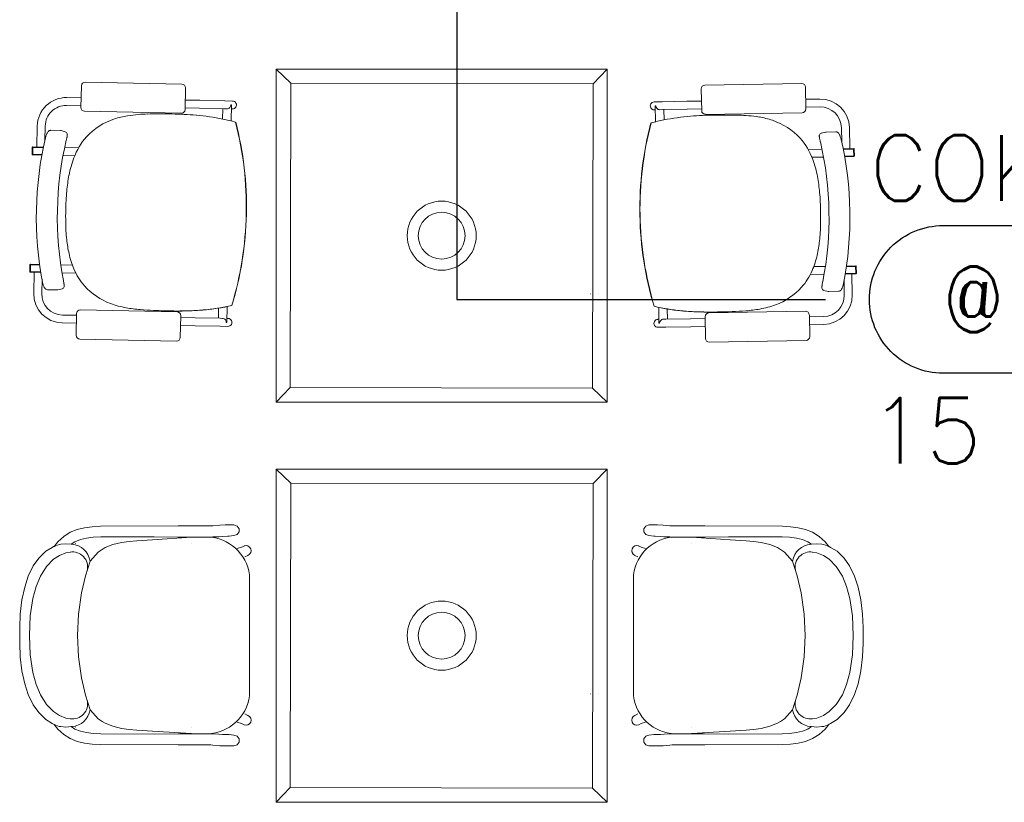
# Model space of a CAD drawing. Extents: x -750 to 58062, y -2404 to 18333.
# Tile 11 of 91: x 9259 to 11510, y 2495 to 4282. Entities that reach past the tile are written whole.
import ezdxf
from ezdxf.enums import TextEntityAlignment as Align

# ---------------------------------------------------------------- set-up
doc = ezdxf.new("R2010")
doc.units = 0
doc.header["$MEASUREMENT"] = 0
doc.layers.add('GREY SCALE', color=9, linetype='Continuous', lineweight=0, true_color=0x808080)
doc.layers.add('GREYSCALE', color=9, linetype='Continuous', lineweight=0, true_color=0x808080)
for name, color, linetype in [('LINE', 7, 'Continuous'), ('PLUMBING-DW-TR-LVL-TAG', 7, 'Continuous'), ('TAG', 7, 'Continuous')]:
    doc.layers.add(name, color=color, linetype=linetype)
doc.styles.add('Oswald Light', font='txt')
doc.styles.add('ROMANS-100', font='romans.shx', dxfattribs={"width": 0.8})
doc.styles.get("Standard").update_dxf_attribs({"font": 'arial.ttf', "width": 0.8})
doc.dimstyles.new('MDS-50', dxfattribs={"dimtxt": 100, "dimasz": 100, "dimexe": 50, "dimexo": 50, "dimgap": 25, "dimtad": 1, "dimdec": 0, "dimtxsty": 'Oswald Light', "dimcen": 0, "dimdle": 1.5875, "dimazin": 0, "dimtfac": 1, "dimtdec": 0, "dimtix": 1, "dimtmove": 0, "dimatfit": 0, "dimfxl": 1, "dimfrac": 2, "dimtolj": 1, "dimarcsym": 0})

# ---------------------------------------------------------------- blocks, each defined once
blk = doc.blocks.new('FLOOR PLAN')
at = {"layer": 'GREYSCALE'}
for p, q in [((9845.4, 4169.8), (9878.9, 4137.7)), ((10051.1, 4169.8), (10223.9, 4169.8)), ((10223.9, 4169.8), (10396.7, 4169.8)), ((10602.4, 4169.8), (10570.3, 4136.3)), ((9400.2, 4131.5), (9399.1, 4081.9)), ((9629.9, 4135.3), (9408.9, 4139.9)), ((9637.3, 4077), (9638.3, 4126.6)), ((10818.2, 4074.6), (10817.3, 4124.2)), ((10825.7, 4132.9), (11046.8, 4136.7)), ((11055.5, 4128.3), (11056.3, 4078.7)), ((9367, 4104.6), (9399.6, 4103.9)), ((9637.7, 4098.9), (9670.9, 4098.3)), ((9728, 4097.1), (9670.9, 4098.3)), ((9728, 4097.1), (9745.9, 4096.7)), ((10817.8, 4096.6), (10784.6, 4096.1)), ((11088.5, 4101.2), (11055.9, 4100.6)), ((9366.6, 4086.4), (9399.2, 4085.8)), ((9637.3, 4080.8), (9670.5, 4080.1)), ((9727.6, 4078.9), (9670.5, 4080.1)), ((9723.5, 4079), (9723, 4055.8)), ((9727.6, 4078.9), (9732.5, 4078.8)), ((9741.8, 4087.7), (9741.8, 4087.7)), ((9743.2, 4087.7), (9741.8, 4087.7)), ((9743.2, 4087.5), (9742.5, 4051.3)), ((9743.1, 4078.6), (9745.6, 4078.5)), ((9743.2, 4087.5), (9743.2, 4087.5)), ((10727.5, 4095.1), (10709.6, 4094.8)), ((10712.4, 4076.7), (10709.9, 4076.7)), ((10712.2, 4085.8), (10713.6, 4085.8)), ((10712.2, 4085.6), (10712.8, 4049.4)), ((10712.2, 4085.6), (10712.2, 4085.6)), ((10713.6, 4085.8), (10713.6, 4085.8)), ((10727.8, 4077), (10722.9, 4076.9)), ((10727.5, 4095.1), (10784.6, 4096.1)), ((10727.8, 4077), (10785, 4077.9)), ((10731.9, 4077), (10732.3, 4053.8)), ((10818.1, 4078.5), (10785, 4077.9)), ((11088.8, 4083.1), (11056.2, 4082.5)), ((9407.5, 4073.2), (9628.5, 4068.6)), ((11047.9, 4070), (10826.8, 4066.2)), ((9298.4, 3991.5), (9299.4, 4039.7)), ((9316.8, 4006.3), (9317.5, 4039.4)), ((9352.2, 4029.3), (9330.2, 4029.8)), ((9352.2, 4029.3), (9352.2, 4029.3)), ((9353.9, 4029.1), (9363.5, 4026.4)), ((9752.7, 4048.5), (9752.7, 4048.5)), ((9753.1, 4048.4), (9753.1, 4048.4)), ((10702.2, 4046.6), (10702.2, 4046.6)), ((10702.6, 4046.6), (10702.6, 4046.6)), ((11138.3, 4002.7), (11137.7, 4035.8)), ((11156.7, 3987.8), (11155.9, 4036.1)), ((9365.7, 4007), (9365.7, 4007)), ((11101.3, 4025.6), (11091.7, 4023)), ((11103, 4025.9), (11125, 4026.2)), ((11103, 4025.9), (11103, 4025.9)), ((9288, 3990.5), (9287.7, 3974.8)), ((9289.2, 3990.5), (9288.9, 3974.7)), ((9289.5, 3990.5), (9289.2, 3974.7)), ((9313.3, 3990), (9289.2, 3990.5)), ((9313.6, 3991.2), (9289.3, 3991.7)), ((9289.5, 3990.5), (9313.3, 3990)), ((9361.9, 3990.2), (9393.7, 3989.5)), ((11093.2, 3986.8), (11061.4, 3986.2)), ((11089.4, 4003.6), (11089.4, 4003.6)), ((11141.5, 3987.6), (11165.8, 3988)), ((11165.5, 3986.8), (11141.8, 3986.4)), ((11141.8, 3986.4), (11165.8, 3986.8)), ((11165.5, 3986.8), (11165.8, 3971)), ((11165.9, 3986.8), (11166.1, 3971)), ((11167, 3986.8), (11167.3, 3971.1)), ((9288.9, 3974.7), (9289.2, 3974.7)), ((9288.9, 3973.5), (9310, 3973.1)), ((9289.2, 3974.7), (9310.2, 3974.3)), ((9384.9, 3971.5), (9358.3, 3972.1)), ((11070.1, 3968.2), (11096.7, 3968.7)), ((11165.8, 3971), (11144.8, 3970.7)), ((11166.1, 3969.8), (11145, 3969.5)), ((11166.1, 3971), (11165.8, 3971)), ((9777.2, 3838.5), (9777.1, 3838.5)), ((9777.1, 3838.5), (9777.2, 3838.5)), ((9777.1, 3838.5), (9777.1, 3838.5)), ((9777.2, 3838.5), (9777.6, 3838.5)), ((9777.2, 3838.5), (9777.6, 3838.5)), ((9777.2, 3838.5), (9777.2, 3838.5)), ((9777.6, 3838.5), (9777.6, 3838.5)), ((10677.3, 3836.7), (10676.9, 3836.7)), ((10676.9, 3836.7), (10676.9, 3836.7)), ((10677.3, 3836.7), (10676.9, 3836.7)), ((10677.3, 3836.7), (10677.4, 3836.7)), ((10677.4, 3836.7), (10677.3, 3836.7)), ((10677.3, 3836.7), (10677.3, 3836.7)), ((10677.4, 3836.7), (10677.4, 3836.7)), ((9282.5, 3722.7), (9282.1, 3707)), ((9283.6, 3722.7), (9283.3, 3706.9)), ((9284, 3722.7), (9283.6, 3706.9)), ((9304.9, 3722.2), (9283.6, 3722.7)), ((9304.8, 3723.4), (9283.7, 3723.9)), ((9284, 3722.7), (9304.9, 3722.2)), ((9353, 3722.4), (9379.7, 3721.9)), ((11101, 3719), (11074.4, 3718.5)), ((11170.1, 3719), (11149.1, 3718.6)), ((11149.1, 3718.6), (11170.4, 3719)), ((11149.3, 3719.8), (11170.3, 3720.2)), ((11170.1, 3719), (11170.3, 3703.2)), ((11170.4, 3719), (11170.6, 3703.2)), ((11171.6, 3719), (11171.8, 3703.2)), ((9283.3, 3706.9), (9283.6, 3706.9)), ((9283.3, 3705.7), (9307.5, 3705.2)), ((9283.6, 3706.9), (9307.3, 3706.4)), ((9292.4, 3705.5), (9291.4, 3657.3)), ((9387.6, 3703.6), (9355.9, 3704.2)), ((11066.3, 3700.3), (11098.1, 3700.8)), ((11170.6, 3702), (11146.4, 3701.6)), ((11170.3, 3703.2), (11146.6, 3702.8)), ((11161.5, 3701.9), (11162.3, 3653.6)), ((11170.6, 3703.2), (11170.3, 3703.2)), ((9310.3, 3689.6), (9309.6, 3656.9)), ((9311.5, 3683.2), (9311.5, 3683.2)), ((11142.4, 3679.6), (11142.4, 3679.6)), ((11143.6, 3686), (11144.2, 3653.3)), ((9322.7, 3665.5), (9344.6, 3665.1)), ((9356, 3667.6), (9346.3, 3665.3)), ((9346.3, 3665.3), (9346.3, 3665.3)), ((10564.4, 3656.3), (10564.7, 3656.3)), ((10582.2, 3656.6), (10582.6, 3656.6)), ((11097.8, 3664.1), (11107.5, 3661.8)), ((11107.5, 3661.8), (11107.5, 3661.8)), ((11131.1, 3662), (11109.1, 3661.6)), ((9733.7, 3627.3), (9732.9, 3591.1)), ((10720, 3625.4), (10720.6, 3589.1)), ((9356.7, 3607.8), (9389.2, 3607.2)), ((9389.3, 3611.3), (9388.3, 3561.7)), ((9619.1, 3615), (9398.1, 3619.6)), ((9626.4, 3556.7), (9627.5, 3606.3)), ((9627.4, 3602.2), (9660.5, 3601.5)), ((9717.6, 3600.3), (9660.5, 3601.5)), ((9714, 3623.7), (9713.6, 3600.4)), ((10739.6, 3621.6), (10740, 3598.4)), ((10826.9, 3554.4), (10826.1, 3604)), ((10834.5, 3612.6), (11055.6, 3616.4)), ((11064.3, 3608), (11065.1, 3558.4)), ((11096.9, 3604.4), (11064.3, 3603.9)), ((9356.3, 3589.7), (9388.9, 3589)), ((9627, 3584.1), (9660.1, 3583.4)), ((9717.3, 3582.2), (9660.1, 3583.4)), ((9717.3, 3582.2), (9735.2, 3581.8)), ((9717.6, 3600.3), (9722.6, 3600.2)), ((9729.7, 3596.6), (9729.7, 3596.6)), ((9731.5, 3591), (9732.9, 3590.9)), ((9732.9, 3590.9), (9732.9, 3590.9)), ((9733.1, 3600), (9735.6, 3599.9)), ((10720.5, 3598.1), (10717.9, 3598)), ((10736.2, 3580.2), (10718.3, 3579.9)), ((10720.6, 3589), (10720.6, 3589)), ((10722, 3589), (10720.6, 3589)), ((10723.9, 3594.6), (10723.9, 3594.6)), ((10735.9, 3598.3), (10731, 3598.2)), ((10735.9, 3598.3), (10793, 3599.3)), ((10736.2, 3580.2), (10793.3, 3581.1)), ((10826.2, 3599.8), (10793, 3599.3)), ((10826.5, 3581.7), (10793.3, 3581.1)), ((11097.2, 3586.3), (11064.6, 3585.7)), ((9396.7, 3553), (9617.7, 3548.4)), ((11056.7, 3549.7), (10835.6, 3546)), ((9845.4, 3408.4), (9877.5, 3441.9)), ((10602.4, 3408.4), (10568.9, 3440.5)), ((9845.4, 3256), (9878.9, 3223.9)), ((10602.4, 3256), (10570.3, 3222.6)), ((9374.6, 3111.5), (9359.8, 3102.2)), ((9390.5, 3117.9), (9374.6, 3111.5)), ((9407.3, 3122), (9390.5, 3117.9)), ((9425, 3124.2), (9407.3, 3122)), ((9443.7, 3125.2), (9425, 3124.2)), ((9621.3, 3126), (9443.7, 3125.2)), ((9666.8, 3126.1), (9621.3, 3126)), ((9685.3, 3126.2), (9666.8, 3126.1)), ((9695.8, 3126.2), (9685.3, 3126.2)), ((9701.1, 3126.6), (9695.8, 3126.2)), ((9716.5, 3127.9), (9701.1, 3126.6)), ((9729, 3128.2), (9716.5, 3127.9)), ((9748.6, 3128.2), (9729, 3128.2)), ((9748.8, 3128.2), (9748.6, 3128.2)), ((9749, 3128.2), (9748.8, 3128.2)), ((9756.2, 3125.8), (9749, 3128.2)), ((9749, 3103.8), (9756.2, 3106.1)), ((9760.6, 3119.7), (9756.2, 3125.8)), ((9756.2, 3106.1), (9760.6, 3112.2)), ((9760.6, 3112.2), (9760.6, 3119.7)), ((10685.8, 3119.7), (10690.2, 3125.8)), ((10685.8, 3112.2), (10685.8, 3119.7)), ((10690.2, 3106.1), (10685.8, 3112.2)), ((10690.2, 3125.8), (10697.4, 3128.2)), ((10697.4, 3103.8), (10690.2, 3106.1)), ((10697.4, 3128.2), (10697.6, 3128.2)), ((10697.6, 3128.2), (10697.8, 3128.2)), ((10697.8, 3128.2), (10717.4, 3128.2)), ((10717.4, 3128.2), (10729.9, 3127.9)), ((10729.9, 3127.9), (10745.3, 3126.6)), ((10745.3, 3126.6), (10750.6, 3126.2)), ((10750.6, 3126.2), (10761.1, 3126.2)), ((10761.1, 3126.2), (10779.6, 3126.1)), ((10779.6, 3126.1), (10825.1, 3126)), ((10825.1, 3126), (11002.7, 3125.2)), ((11002.7, 3125.2), (11021.4, 3124.2)), ((11021.4, 3124.2), (11039.1, 3122)), ((11039.1, 3122), (11055.9, 3117.9)), ((11055.9, 3117.9), (11071.8, 3111.5)), ((11071.8, 3111.5), (11086.6, 3102.2)), ((9346.1, 3089.8), (9337.7, 3079.1)), ((9337.7, 3079.1), (9349.1, 3083.7)), ((9359.8, 3102.2), (9346.1, 3089.8)), ((9349.1, 3083.7), (9353.5, 3084.3)), ((9353.5, 3084.3), (9364.6, 3085.4)), ((9376.9, 3084.4), (9364.6, 3085.4)), ((9376.9, 3084.4), (9385.6, 3089.8)), ((9378.5, 3084.2), (9376.9, 3084.4)), ((9385.6, 3089.8), (9397.9, 3094.7)), ((9387.2, 3085.8), (9387.1, 3085.8)), ((9397.9, 3094.7), (9411.7, 3098)), ((9411.7, 3098), (9427.2, 3100)), ((9427.2, 3100), (9444.5, 3100.9)), ((9444.5, 3100.9), (9566.6, 3101.4)), ((9472.1, 3083.5), (9492.1, 3088.3)), ((9492.1, 3088.3), (9509.4, 3090.6)), ((9509.4, 3090.6), (9526.7, 3092.1)), ((9526.7, 3092.1), (9562.9, 3094.4)), ((9562.9, 3094.4), (9651.8, 3100.1)), ((9621.4, 3100.5), (9566.6, 3101.4)), ((9666.9, 3100.6), (9621.4, 3100.5)), ((9651.8, 3100.1), (9669.8, 3100.6)), ((9652.5, 3086), (9652.5, 3086)), ((9685.4, 3100.6), (9666.9, 3100.6)), ((9669.8, 3100.6), (9670.2, 3100.6)), ((9670.2, 3100.6), (9673.1, 3100.5)), ((9695.9, 3100.7), (9685.4, 3100.6)), ((9700.7, 3100.8), (9695.9, 3100.7)), ((9714.1, 3101.5), (9700.7, 3100.8)), ((9722.7, 3102.2), (9714.1, 3101.5)), ((9734.9, 3102.4), (9722.7, 3102.2)), ((9737.9, 3102.4), (9734.9, 3102.4)), ((9749, 3103.8), (9737.9, 3102.4)), ((10697.4, 3103.8), (10708.5, 3102.4)), ((10708.5, 3102.4), (10711.5, 3102.4)), ((10711.5, 3102.4), (10723.7, 3102.2)), ((10723.7, 3102.2), (10732.3, 3101.5)), ((10732.3, 3101.5), (10745.7, 3100.8)), ((10745.7, 3100.8), (10750.5, 3100.7)), ((10750.5, 3100.7), (10761, 3100.6)), ((10761, 3100.6), (10779.5, 3100.6)), ((10776.2, 3100.6), (10773.3, 3100.5)), ((10776.7, 3100.6), (10776.2, 3100.6)), ((10794.6, 3100.1), (10776.7, 3100.6)), ((10779.5, 3100.6), (10825, 3100.5)), ((10793.9, 3086), (10794, 3086)), ((10883.5, 3094.4), (10794.6, 3100.1)), ((10825, 3100.5), (10879.8, 3101.4)), ((11001.9, 3100.9), (10879.8, 3101.4)), ((10919.7, 3092.1), (10883.5, 3094.4)), ((10937, 3090.6), (10919.7, 3092.1)), ((10954.3, 3088.3), (10937, 3090.6)), ((10974.3, 3083.5), (10954.3, 3088.3)), ((11019.2, 3100), (11001.9, 3100.9)), ((11034.7, 3098), (11019.2, 3100)), ((11048.5, 3094.7), (11034.7, 3098)), ((11060.8, 3089.8), (11048.5, 3094.7)), ((11059.2, 3085.8), (11059.3, 3085.8)), ((11069.5, 3084.4), (11060.8, 3089.8)), ((11067.9, 3084.2), (11069.5, 3084.4)), ((11069.5, 3084.4), (11081.8, 3085.4)), ((11092.9, 3084.3), (11081.8, 3085.4)), ((11086.6, 3102.2), (11100.3, 3089.8)), ((11097.4, 3083.7), (11092.9, 3084.3)), ((11108.7, 3079.1), (11097.4, 3083.7)), ((11100.3, 3089.8), (11108.7, 3079.1)), ((9304.2, 3053.8), (9318.7, 3068.3)), ((9318.7, 3068.3), (9333.7, 3076.9)), ((9333.7, 3076.9), (9336.8, 3078.7)), ((9336.8, 3078.7), (9337.7, 3079.1)), ((9364.8, 3064.9), (9350, 3058.8)), ((9374.5, 3066.2), (9364.8, 3064.9)), ((9375.3, 3066.3), (9374.5, 3066.2)), ((9438.7, 3066.3), (9420.3, 3045.8)), ((9448, 3072.4), (9438.7, 3066.3)), ((9454.9, 3076.7), (9448, 3072.4)), ((9472.1, 3083.5), (9454.9, 3076.7)), ((9756.3, 3074.3), (9766.4, 3077.5)), ((9766.4, 3077.5), (9772, 3080.1)), ((9772, 3080.1), (9772.2, 3080.2)), ((9772.2, 3080.2), (9776.6, 3081.1)), ((9776.6, 3081.1), (9781, 3080.2)), ((9781, 3080.2), (9784.8, 3077.7)), ((9784.8, 3061.3), (9781, 3058.8)), ((9784.8, 3077.7), (9787.3, 3073.9)), ((9787.3, 3065), (9784.8, 3061.3)), ((9787.3, 3073.9), (9788.2, 3069.5)), ((9788.2, 3069.5), (9787.3, 3065)), ((10659.1, 3073.9), (10658.2, 3069.5)), ((10658.2, 3069.5), (10659.1, 3065)), ((10661.6, 3077.7), (10659.1, 3073.9)), ((10659.1, 3065), (10661.6, 3061.3)), ((10665.4, 3080.2), (10661.6, 3077.7)), ((10661.6, 3061.3), (10665.4, 3058.8)), ((10669.8, 3081.1), (10665.4, 3080.2)), ((10674.2, 3080.2), (10669.8, 3081.1)), ((10674.4, 3080.1), (10674.2, 3080.2)), ((10680.1, 3077.5), (10674.4, 3080.1)), ((10690.1, 3074.3), (10680.1, 3077.5)), ((10974.3, 3083.5), (10991.5, 3076.7)), ((10991.5, 3076.7), (10998.4, 3072.4)), ((10998.4, 3072.4), (11007.7, 3066.3)), ((11007.7, 3066.3), (11026.1, 3045.8)), ((11071.1, 3066.3), (11071.9, 3066.2)), ((11071.9, 3066.2), (11081.6, 3064.9)), ((11081.6, 3064.9), (11096.4, 3058.8)), ((11109.6, 3078.7), (11108.7, 3079.1)), ((11112.7, 3076.9), (11109.6, 3078.7)), ((11127.7, 3068.3), (11112.7, 3076.9)), ((11142.2, 3053.8), (11127.7, 3068.3)), ((9290, 3034.6), (9302.6, 3052.4)), ((9302.6, 3052.4), (9304.2, 3053.8)), ((9336.7, 3050), (9320.5, 3033.5)), ((9350, 3058.8), (9336.7, 3050)), ((9420.3, 3045.8), (9409.9, 3012.1)), ((9780.9, 3058.7), (9773.9, 3055.3)), ((9781, 3058.8), (9780.9, 3058.7)), ((10665.4, 3058.8), (10665.5, 3058.7)), ((10665.5, 3058.7), (10672.6, 3055.3)), ((11026.1, 3045.8), (11036.5, 3012.1)), ((11096.4, 3058.8), (11109.8, 3050)), ((11109.8, 3050), (11125.9, 3033.5)), ((11143.8, 3052.4), (11142.2, 3053.8)), ((11156.4, 3034.6), (11143.8, 3052.4)), ((9290, 3034.6), (9278.7, 3011)), ((9320.5, 3033.5), (9306.6, 3011.3)), ((11125.9, 3033.5), (11139.8, 3011.3)), ((11156.4, 3034.6), (11167.7, 3011)), ((9278.7, 3011), (9270.6, 2986.4)), ((9306.6, 3011.3), (9296.8, 2988)), ((9409.9, 3012.1), (9400.8, 2973.2)), ((9784.3, 3014.3), (9784.3, 2737.5)), ((10662.1, 3014.3), (10662.1, 2737.5)), ((11036.5, 3012.1), (11045.6, 2973.2)), ((11139.8, 3011.3), (11149.6, 2988)), ((11167.7, 3011), (11175.8, 2986.4)), ((9270.6, 2986.4), (9264.3, 2957)), ((9296.8, 2988), (9289.5, 2960.3)), ((9400.8, 2973.2), (9393.9, 2924.7)), ((11045.6, 2973.2), (11052.5, 2924.7)), ((11149.6, 2988), (11157, 2960.3)), ((11175.8, 2986.4), (11182.2, 2957)), ((9264.3, 2957), (9260.4, 2924.7)), ((9289.5, 2960.3), (9283.2, 2920.6)), ((11157, 2960.3), (11163.2, 2920.6)), ((11182.2, 2957), (11186, 2924.7)), ((9260.4, 2924.7), (9259.2, 2893.9)), ((9283.2, 2920.6), (9282, 2875.9)), ((9393.9, 2924.7), (9391.5, 2876)), ((11052.5, 2924.7), (11054.9, 2876)), ((11163.2, 2920.6), (11164.4, 2875.9)), ((11186, 2924.7), (11187.2, 2893.9)), ((9259.2, 2893.9), (9259.4, 2875.9)), ((11187.2, 2893.9), (11187, 2875.9)), ((9259.2, 2858), (9259.4, 2875.9)), ((9282, 2875.9), (9283.2, 2831.3)), ((9391.5, 2876), (9391.5, 2875.9)), ((9391.5, 2876), (9391.5, 2875.9)), ((9391.5, 2875.9), (9393.9, 2827.2)), ((11054.9, 2875.9), (11052.5, 2827.2)), ((11054.9, 2876), (11054.9, 2875.9)), ((11054.9, 2876), (11054.9, 2875.9)), ((11164.4, 2875.9), (11163.2, 2831.3)), ((11187.2, 2858), (11187, 2875.9)), ((9260.4, 2827.1), (9259.2, 2858)), ((11186, 2827.1), (11187.2, 2858)), ((9264.3, 2794.9), (9260.4, 2827.1)), ((9283.2, 2831.3), (9289.5, 2791.5)), ((9393.9, 2827.2), (9400.8, 2778.7)), ((11052.5, 2827.2), (11045.6, 2778.7)), ((11163.2, 2831.3), (11157, 2791.5)), ((11182.2, 2794.9), (11186, 2827.1)), ((9270.6, 2765.4), (9264.3, 2794.9)), ((9289.5, 2791.5), (9296.8, 2763.8)), ((11157, 2791.5), (11149.6, 2763.8)), ((11175.8, 2765.4), (11182.2, 2794.9)), ((9400.8, 2778.7), (9409.9, 2739.7)), ((11045.6, 2778.7), (11036.5, 2739.7)), ((9278.7, 2740.9), (9270.6, 2765.4)), ((9296.8, 2763.8), (9306.6, 2740.5)), ((11149.6, 2763.8), (11139.8, 2740.5)), ((11167.7, 2740.9), (11175.8, 2765.4)), ((9290, 2717.2), (9278.7, 2740.9)), ((9306.6, 2740.5), (9320.5, 2718.3)), ((9409.9, 2739.7), (9420.3, 2706.1)), ((10564.4, 2742.5), (10564.7, 2742.5)), ((10582.2, 2742.9), (10582.6, 2742.9)), ((11036.5, 2739.7), (11026.1, 2706.1)), ((11139.8, 2740.5), (11125.9, 2718.3)), ((11156.4, 2717.2), (11167.7, 2740.9)), ((9290, 2717.2), (9302.6, 2699.5)), ((9336.7, 2701.9), (9320.5, 2718.3)), ((9350, 2693.1), (9336.7, 2701.9)), ((9438.7, 2685.5), (9420.3, 2706.1)), ((11007.7, 2685.5), (11026.1, 2706.1)), ((11096.4, 2693.1), (11109.8, 2701.9)), ((11109.8, 2701.9), (11125.9, 2718.3)), ((11156.4, 2717.2), (11143.8, 2699.5)), ((9302.6, 2699.5), (9304.2, 2698.1)), ((9304.2, 2698.1), (9318.7, 2683.5)), ((9318.7, 2683.5), (9333.7, 2675)), ((9364.8, 2687), (9350, 2693.1)), ((9374.5, 2685.6), (9364.8, 2687)), ((9375.3, 2685.5), (9374.5, 2685.6)), ((9448, 2679.5), (9438.7, 2685.5)), ((9454.9, 2675.1), (9448, 2679.5)), ((9780.9, 2693.1), (9773.9, 2696.6)), ((9781, 2693.1), (9780.9, 2693.1)), ((9784.8, 2690.6), (9781, 2693.1)), ((9787.3, 2686.8), (9784.8, 2690.6)), ((9788.2, 2682.4), (9787.3, 2686.8)), ((9787.3, 2677.9), (9788.2, 2682.4)), ((10658.2, 2682.4), (10659.1, 2686.8)), ((10659.1, 2677.9), (10658.2, 2682.4)), ((10659.1, 2686.8), (10661.6, 2690.6)), ((10661.6, 2690.6), (10665.4, 2693.1)), ((10665.4, 2693.1), (10665.5, 2693.1)), ((10665.5, 2693.1), (10672.6, 2696.6)), ((10991.5, 2675.1), (10998.4, 2679.5)), ((10998.4, 2679.5), (11007.7, 2685.5)), ((11071.1, 2685.5), (11071.9, 2685.6)), ((11071.9, 2685.6), (11081.6, 2687)), ((11081.6, 2687), (11096.4, 2693.1)), ((11127.7, 2683.5), (11112.7, 2675)), ((11142.2, 2698.1), (11127.7, 2683.5)), ((11143.8, 2699.5), (11142.2, 2698.1)), ((9333.7, 2675), (9336.8, 2673.1)), ((9336.8, 2673.1), (9337.7, 2672.8)), ((9337.7, 2672.8), (9349.1, 2668.2)), ((9346.1, 2662), (9337.7, 2672.8)), ((9359.8, 2649.6), (9346.1, 2662)), ((9349.1, 2668.2), (9353.5, 2667.6)), ((9353.5, 2667.6), (9364.6, 2666.5)), ((9376.9, 2667.5), (9364.6, 2666.5)), ((9378.5, 2667.6), (9376.9, 2667.5)), ((9376.9, 2667.5), (9385.6, 2662.1)), ((9385.6, 2662.1), (9397.9, 2657.1)), ((9387.2, 2666.1), (9387.1, 2666.1)), ((9397.9, 2657.1), (9411.7, 2653.8)), ((9472.1, 2668.3), (9454.9, 2675.1)), ((9472.1, 2668.3), (9492.1, 2663.5)), ((9492.1, 2663.5), (9509.4, 2661.2)), ((9509.4, 2661.2), (9526.7, 2659.8)), ((9526.7, 2659.8), (9562.9, 2657.4)), ((9562.9, 2657.4), (9651.8, 2651.7)), ((9652.5, 2665.9), (9652.5, 2665.9)), ((9756.3, 2677.6), (9766.4, 2674.4)), ((9766.4, 2674.4), (9772, 2671.7)), ((9772, 2671.7), (9772.2, 2671.7)), ((9772.2, 2671.7), (9776.6, 2670.8)), ((9776.6, 2670.8), (9781, 2671.7)), ((9781, 2671.7), (9784.8, 2674.2)), ((9784.8, 2674.2), (9787.3, 2677.9)), ((10661.6, 2674.2), (10659.1, 2677.9)), ((10665.4, 2671.7), (10661.6, 2674.2)), ((10669.8, 2670.8), (10665.4, 2671.7)), ((10674.2, 2671.7), (10669.8, 2670.8)), ((10674.4, 2671.7), (10674.2, 2671.7)), ((10680.1, 2674.4), (10674.4, 2671.7)), ((10690.1, 2677.6), (10680.1, 2674.4)), ((10793.9, 2665.9), (10794, 2665.9)), ((10883.5, 2657.4), (10794.6, 2651.7)), ((10919.7, 2659.8), (10883.5, 2657.4)), ((10937, 2661.2), (10919.7, 2659.8)), ((10954.3, 2663.5), (10937, 2661.2)), ((10974.3, 2668.3), (10954.3, 2663.5)), ((10974.3, 2668.3), (10991.5, 2675.1)), ((11048.5, 2657.1), (11034.7, 2653.8)), ((11060.8, 2662.1), (11048.5, 2657.1)), ((11059.2, 2666.1), (11059.3, 2666.1)), ((11069.5, 2667.5), (11060.8, 2662.1)), ((11067.9, 2667.6), (11069.5, 2667.5)), ((11069.5, 2667.5), (11081.8, 2666.5)), ((11092.9, 2667.6), (11081.8, 2666.5)), ((11086.6, 2649.6), (11100.3, 2662)), ((11097.4, 2668.2), (11092.9, 2667.6)), ((11108.7, 2672.8), (11097.4, 2668.2)), ((11100.3, 2662), (11108.7, 2672.8)), ((11109.6, 2673.1), (11108.7, 2672.8)), ((11112.7, 2675), (11109.6, 2673.1)), ((9374.6, 2640.3), (9359.8, 2649.6)), ((9390.5, 2633.9), (9374.6, 2640.3)), ((9407.3, 2629.9), (9390.5, 2633.9)), ((9411.7, 2653.8), (9427.2, 2651.9)), ((9427.2, 2651.9), (9444.5, 2651)), ((9444.5, 2651), (9566.6, 2650.4)), ((9621.4, 2651.4), (9566.6, 2650.4)), ((9666.9, 2651.3), (9621.4, 2651.4)), ((9651.8, 2651.7), (9669.8, 2651.2)), ((9685.4, 2651.2), (9666.9, 2651.3)), ((9669.8, 2651.2), (9670.2, 2651.2)), ((9670.2, 2651.2), (9673.1, 2651.3)), ((9695.9, 2651.1), (9685.4, 2651.2)), ((9700.7, 2651.1), (9695.9, 2651.1)), ((9714.1, 2650.4), (9700.7, 2651.1)), ((9722.7, 2649.7), (9714.1, 2650.4)), ((9734.9, 2649.4), (9722.7, 2649.7)), ((9737.9, 2649.4), (9734.9, 2649.4)), ((9749, 2648.1), (9737.9, 2649.4)), ((9749, 2648.1), (9756.2, 2645.7)), ((9756.2, 2645.7), (9760.6, 2639.6)), ((9760.6, 2639.6), (9760.6, 2632.1)), ((10690.2, 2645.7), (10685.8, 2639.6)), ((10685.8, 2639.6), (10685.8, 2632.1)), ((10697.4, 2648.1), (10690.2, 2645.7)), ((10697.4, 2648.1), (10708.5, 2649.4)), ((10708.5, 2649.4), (10711.5, 2649.4)), ((10711.5, 2649.4), (10723.7, 2649.7)), ((10723.7, 2649.7), (10732.3, 2650.4)), ((10732.3, 2650.4), (10745.7, 2651.1)), ((10745.7, 2651.1), (10750.5, 2651.1)), ((10750.5, 2651.1), (10761, 2651.2)), ((10761, 2651.2), (10779.5, 2651.3)), ((10776.2, 2651.2), (10773.3, 2651.3)), ((10776.7, 2651.2), (10776.2, 2651.2)), ((10794.6, 2651.7), (10776.7, 2651.2)), ((10779.5, 2651.3), (10825, 2651.4)), ((10825, 2651.4), (10879.8, 2650.4)), ((11001.9, 2651), (10879.8, 2650.4)), ((11019.2, 2651.9), (11001.9, 2651)), ((11034.7, 2653.8), (11019.2, 2651.9)), ((11039.1, 2629.9), (11055.9, 2633.9)), ((11055.9, 2633.9), (11071.8, 2640.3)), ((11071.8, 2640.3), (11086.6, 2649.6)), ((9425, 2627.6), (9407.3, 2629.9)), ((9443.7, 2626.7), (9425, 2627.6)), ((9621.3, 2625.8), (9443.7, 2626.7)), ((9666.8, 2625.8), (9621.3, 2625.8)), ((9685.3, 2625.7), (9666.8, 2625.8)), ((9695.8, 2625.6), (9685.3, 2625.7)), ((9701.1, 2625.2), (9695.8, 2625.6)), ((9716.5, 2624), (9701.1, 2625.2)), ((9729, 2623.7), (9716.5, 2624)), ((9748.6, 2623.7), (9729, 2623.7)), ((9748.8, 2623.7), (9748.6, 2623.7)), ((9749, 2623.7), (9748.8, 2623.7)), ((9756.2, 2626), (9749, 2623.7)), ((9760.6, 2632.1), (9756.2, 2626)), ((10685.8, 2632.1), (10690.2, 2626)), ((10690.2, 2626), (10697.4, 2623.7)), ((10697.4, 2623.7), (10697.6, 2623.7)), ((10697.6, 2623.7), (10697.8, 2623.7)), ((10697.8, 2623.7), (10717.4, 2623.7)), ((10717.4, 2623.7), (10729.9, 2624)), ((10729.9, 2624), (10745.3, 2625.2)), ((10745.3, 2625.2), (10750.6, 2625.6)), ((10750.6, 2625.6), (10761.1, 2625.7)), ((10761.1, 2625.7), (10779.6, 2625.8)), ((10779.6, 2625.8), (10825.1, 2625.8)), ((10825.1, 2625.8), (11002.7, 2626.7)), ((11002.7, 2626.7), (11021.4, 2627.6)), ((11021.4, 2627.6), (11039.1, 2629.9)), ((9845.4, 2494.7), (9877.5, 2528.2)), ((10602.4, 2494.7), (10568.9, 2526.8)), ((10051.1, 2494.7), (10223.9, 2494.7)), ((10223.9, 2494.7), (10396.7, 2494.7))]:
    blk.add_line(p, q, dxfattribs=at)
at = {"layer": 'GREYSCALE', "ltscale": 3}
for p, q in [((9845.4, 3408.4), (9845.4, 4169.8)), ((9845.4, 4169.8), (10602.4, 4169.8)), ((10602.4, 4169.8), (10602.4, 3408.4)), ((9877.5, 3441.9), (9878.9, 4137.7)), ((9878.9, 4137.7), (10570.3, 4136.3)), ((10570.3, 4136.3), (10568.9, 3440.5)), ((10568.9, 3440.5), (9877.5, 3441.9)), ((10602.4, 3408.4), (9845.4, 3408.4)), ((9845.4, 2494.7), (9845.4, 3256)), ((9845.4, 3256), (10602.4, 3256)), ((10602.4, 3256), (10602.4, 2494.7)), ((9877.5, 2528.2), (9878.9, 3223.9)), ((9878.9, 3223.9), (10570.3, 3222.6)), ((10570.3, 3222.6), (10568.9, 2526.8)), ((10568.9, 2526.8), (9877.5, 2528.2)), ((10602.4, 2494.7), (9845.4, 2494.7))]:
    blk.add_line(p, q, dxfattribs=at)
at = {"layer": 'GREYSCALE'}
for centre, radius in [((10223.9, 3789.1), 78.9), ((10223.9, 3789.1), 53.5), ((10223.9, 2875.4), 78.9), ((10223.9, 2875.4), 53.5)]:
    blk.add_circle(centre, radius, dxfattribs=at)
for centre, radius, start, end in [((9365.6, 4038.4), 66.2, 88.8073, 178.8073), ((11089.6, 4035), 66.2, 0.9673, 90.9673), ((9365.6, 4038.4), 48.1, 88.8073, 178.8073), ((9732.5, 4088.1), 9.3, 320.8683, 357.8519), ((9733.7, 4087.7), 9.56, 358.8283, 359.6111), ((10721.8, 4085.8), 9.56, 180.1635, 180.9463), ((10722.9, 4086.1), 9.3, 181.9227, 218.9064), ((11089.6, 4035), 48.1, 0.9673, 90.9673), ((9522.5, 3912), 151.1, 108.0651, 137.1028), ((9536.8, 3869.8), 195.7, 99.1479, 108.2188), ((9550.9, 3786.4), 280.2, 94.1955, 99.2786), ((9563.3, 3629.8), 437.4, 91.5545, 94.3225), ((9575.3, 3229.4), 837.9, 90.0343, 91.6284), ((9578.1, 2437.3), 1630, 88.9733, 90.1167), ((9592.5, 3226.9), 840.3, 85.1852, 88.9881), ((9619.3, 3542.8), 523.2, 78.4994, 85.211), ((9636.4, 3635.5), 429, 74.2667, 78.2647), ((10817.3, 3633.2), 429, 101.5099, 105.5079), ((10834, 3540.4), 523.2, 94.5636, 101.2753), ((10859.6, 3224.4), 840.3, 90.7865, 94.5894), ((10870.9, 2434.7), 1630, 89.658, 90.8014), ((10876.8, 3226.8), 837.9, 88.1463, 89.7404), ((10890.3, 3627.2), 437.4, 85.4521, 88.2202), ((10903.4, 3783.8), 280.2, 80.4961, 85.5792), ((10917.8, 3867.1), 195.7, 71.5558, 80.6268), ((10932.3, 3909.2), 151.1, 42.6719, 71.7095), ((9330.3, 4022.4), 7.45, 104.9097, 128.7466), ((9330.1, 4022.9), 6.85, 88.9449, 104.4939), ((9352.1, 4022.6), 6.68, 74.4108, 88.7671), ((9001.9, 3854.6), 775.4, 358.807, 14.4755), ((9002.8, 3854.6), 774.9, 358.8073, 14.4853), ((11451.7, 3849.8), 774.9, 165.2893, 180.9674), ((11452.6, 3849.8), 775.4, 165.2991, 180.9677), ((10082.1, 3831.9), 784.9, 166.6928, 190.9219), ((9376.7, 3998.8), 60, 160.6098, 166.7439), ((9361.6, 4004.1), 44, 155.8299, 160.572), ((9348.8, 4009.8), 29.9, 151.949, 155.7212), ((9338.1, 4015.6), 17.8, 142.6038, 152.306), ((9332, 4020.2), 10.2, 128.831, 142.4771), ((10109.2, 3831.4), 764, 166.709, 190.9057), ((9361.8, 4020.4), 6.23, 15.892, 74.1917), ((9073.4, 4076.1), 300.4, 346.692, 347.3129), ((9171.8, 4054.1), 199.5, 347.2928, 348.1572), ((9262.3, 4035.2), 107.1, 348.1155, 349.5161), ((9321.5, 4024.2), 46.9, 349.5025, 351.5655), ((9360.6, 4020), 7.53, 359.7999, 15.9671), ((9342.7, 4021.1), 25.5, 351.4389, 354.7492), ((9355.8, 4019.9), 12.2, 354.6833, 0.2809), ((9525.7, 3914.2), 152, 138.5348, 159.7542), ((10929.1, 3911.4), 152, 20.0205, 41.2399), ((11094.6, 4016.6), 7.53, 163.8076, 179.9747), ((11099.3, 4016.5), 12.2, 179.4938, 185.0913), ((11112.5, 4017.7), 25.5, 185.0254, 188.3357), ((11133.7, 4020.7), 46.9, 188.2091, 190.2721), ((11093.4, 4017), 6.23, 105.5829, 163.8827), ((11193, 4031.4), 107.1, 190.2585, 191.6592), ((11283.5, 4049.9), 199.5, 191.6174, 192.4818), ((11382, 4071.6), 300.4, 192.4617, 193.0826), ((11103.1, 4019.2), 6.68, 91.0076, 105.3639), ((11125.1, 4019.4), 6.85, 75.2807, 90.8297), ((11124.9, 4018.8), 7.45, 51.028, 74.8649), ((11123.1, 4016.7), 10.2, 37.2975, 50.9436), ((11117.1, 4012.1), 17.8, 27.4686, 37.1709), ((11106.4, 4006.4), 29.9, 24.0535, 27.8256), ((11093.5, 4000.7), 44, 19.2026, 23.9447), ((11078.4, 3995.5), 60, 13.0307, 19.1648), ((10372.3, 3831.4), 784.9, 348.8528, 13.0818), ((9289.2, 3990.5), 1.21, 88.8073, 178.8073), ((10345.3, 3830.9), 764, 348.8689, 13.0657), ((11165.8, 3986.8), 1.21, 0.9673, 90.9673), ((9288.9, 3974.7), 1.21, 178.8073, 268.8073), ((9607.2, 3882.6), 239.4, 159.4017, 169.2346), ((10847.5, 3880.1), 239.4, 10.5401, 20.3729), ((11166.1, 3971.1), 1.21, 270.9673, 0.9673), ((9735.6, 3857.6), 370.3, 169.1499, 174.8174), ((10718.9, 3855.7), 370.3, 4.9572, 10.6248), ((9988.1, 3835.9), 623.7, 174.9285, 178.973), ((10466.4, 3835), 623.7, 0.8016, 4.8461), ((10016.8, 3831.9), 652.5, 178.6632, 181.0651), ((9001.9, 3854.6), 775.4, 343.1392, 358.8076), ((9001.9, 3854.6), 775.4, 343.1392, 358.8076), ((9002.8, 3854.6), 774.9, 343.1293, 358.8074), ((11451.7, 3849.8), 774.9, 180.9673, 196.6453), ((11452.6, 3849.8), 775.4, 180.967, 196.6354), ((11452.7, 3849.8), 775.4, 180.967, 196.6354), ((10437.7, 3831), 652.5, 358.7096, 1.1115), ((9793.5, 3825.8), 429.2, 180.8168, 186.0845), ((10660.9, 3824.1), 429.2, 353.6902, 358.9578), ((9651.3, 3810.3), 286.1, 186.0115, 192.5733), ((10803.1, 3808.1), 286.1, 347.2013, 353.7631), ((9565.7, 3790.5), 198.3, 192.358, 203.007), ((10888.6, 3787.9), 198.3, 336.7677, 347.4167), ((9283.7, 3722.7), 1.21, 88.8073, 178.8073), ((11170.4, 3719), 1.21, 0.9673, 90.9673), ((9283.3, 3706.9), 1.21, 178.8073, 268.8073), ((9513.9, 3767.8), 141.7, 202.753, 221.1542), ((10940.3, 3765), 141.7, 318.6205, 337.0216), ((11170.6, 3703.2), 1.21, 270.9673, 0.9673), ((9369.9, 3694.4), 59.5, 190.8434, 197.0351), ((9353.8, 3689.4), 42.7, 196.9616, 201.8434), ((9341, 3684.3), 28.8, 201.8648, 205.8082), ((9333.6, 3680.7), 20.7, 205.6969, 210.7645), ((9327, 3676.7), 13, 210.5931, 219.702), ((9354.6, 3673.7), 6.28, 283.5991, 350.605), ((9080.4, 3633), 283.8, 9.9618, 10.9319), ((9214.6, 3656.6), 147.5, 8.8483, 9.9506), ((9292, 3668.6), 69.2, 6.9268, 8.914), ((9327, 3672.9), 33.9, 4.2784, 6.8535), ((9344.9, 3674.2), 16, 359.0792, 4.1773), ((9352.1, 3674.2), 8.76, 349.8655, 358.8104), ((9520.3, 3776.9), 152.6, 222.148, 249.4545), ((10933.9, 3774.1), 152.6, 290.3202, 317.6266), ((11108.9, 3670.8), 16, 175.5973, 180.6954), ((11101.7, 3670.7), 8.76, 180.9643, 189.9091), ((11126.8, 3669.3), 33.9, 172.9211, 175.4963), ((11161.8, 3664.9), 69.2, 170.8606, 172.8479), ((11099.3, 3670.2), 6.28, 189.1696, 256.1755), ((11239.1, 3652.6), 147.5, 169.824, 170.9263), ((11373.2, 3628.5), 283.8, 168.8428, 169.8128), ((11112.9, 3680.8), 28.8, 333.9665, 337.9098), ((11100.1, 3686), 42.7, 337.9313, 342.813), ((11084, 3691), 59.5, 342.7395, 348.9312), ((9357.7, 3655.9), 66.2, 178.8073, 268.8073), ((9357.7, 3655.9), 48.1, 178.8073, 268.8073), ((9323.8, 3674), 8.76, 219.4005, 235.9165), ((9322.8, 3672.5), 6.97, 235.8614, 268.5187), ((9344.8, 3671.8), 6.68, 268.8411, 283.208), ((11096.1, 3652.5), 48.1, 270.9673, 0.9673), ((11096.1, 3652.5), 66.2, 270.9673, 0.9673), ((11109, 3668.3), 6.68, 256.5667, 270.9335), ((11131, 3669), 6.97, 271.256, 303.9133), ((11130, 3670.5), 8.76, 303.8582, 320.3742), ((11126.8, 3673.2), 13, 320.0726, 329.1815), ((11120.2, 3677.2), 20.7, 329.0102, 334.0778), ((9538.1, 3825.2), 204, 249.5469, 259.8968), ((9562.1, 3959.6), 340.6, 259.8829, 265.4052), ((9641.2, 4067.8), 450.1, 274.684, 283.2554), ((9641.9, 4062.4), 444.6, 275.2396, 283.2822), ((9641.7, 4063), 445.2, 275.3151, 283.2752), ((10814.2, 4065.5), 450.1, 256.5192, 265.0906), ((10813.5, 4060.1), 444.6, 256.4925, 264.535), ((10813.7, 4060.7), 445.2, 256.4995, 264.4595), ((10916.4, 3822.5), 204, 279.8779, 290.2278), ((9597, 4383.6), 765.9, 265.3421, 267.6311), ((9629.5, 5039.8), 1423, 267.4148, 268.7246), ((9630.2, 5035.9), 1419.1, 267.7423, 268.227), ((9619.8, 4632.8), 1015.8, 268.1063, 270.029), ((9618.3, 4511), 894, 268.6909, 271.0546), ((9618.3, 4455.2), 838.3, 268.6821, 272.1036), ((9620.3, 4381.6), 764.7, 270.0019, 272.3969), ((9624.9, 4234.6), 617.6, 270.9105, 275.3888), ((9627.3, 4203.3), 586.2, 272.1297, 275.3993), ((9627.8, 4206.8), 589.7, 272.3826, 274.8826), ((10831.1, 4232.2), 617.6, 264.3858, 268.8641), ((10828.6, 4201), 586.2, 264.3753, 267.645), ((10828.2, 4204.4), 589.7, 264.8921, 267.392), ((10836.3, 4379.3), 764.7, 267.3778, 269.7727), ((10838.6, 4452.8), 838.3, 267.6711, 271.0925), ((10838.8, 4508.6), 894, 268.72, 271.0837), ((10837.8, 4630.4), 1015.8, 269.7456, 271.6683), ((10829.7, 5037.5), 1423, 271.0501, 272.3598), ((10829, 5033.5), 1419.1, 271.5476, 272.0323), ((10859.6, 4381.1), 765.9, 272.1435, 274.4326), ((10892.9, 3957), 340.6, 274.3694, 279.8917), ((9722.2, 3591), 9.32, 359.794, 36.7151), ((9723.8, 3591.2), 9.08, 357.9827, 358.8072), ((10729.7, 3589.3), 9.08, 180.9675, 181.7919), ((10731.3, 3589), 9.32, 143.0595, 179.9806), ((9375.2, 3038.7), 45.6, 8.8864, 85.879), ((9686.2, 3001.8), 98.9, 7.2909, 88.3551), ((10760.3, 3001.8), 98.9, 91.6449, 172.7091), ((11071.2, 3038.7), 45.6, 94.121, 171.1136), ((9380.1, 3032.1), 34.5, 348.2401, 99.3448), ((11066.3, 3032.1), 34.5, 80.6552, 191.7599), ((9380.1, 2719.7), 34.5, 260.6552, 11.7599), ((9686.2, 2750.1), 98.9, 271.6449, 352.7091), ((10760.3, 2750.1), 98.9, 187.2909, 268.3551), ((11066.3, 2719.7), 34.5, 168.2401, 279.3448), ((9375.2, 2713.1), 45.6, 274.121, 351.1136), ((11071.2, 2713.1), 45.6, 188.8864, 265.879)]:
    blk.add_arc(centre, radius, start, end, dxfattribs=at)
for centre, major_axis, ratio, start_param, end_param in [((9408.8, 4131.3), (-5.98, 6.24), 0.992436, -0.781602, 0.781602), ((9629.7, 4126.7), (-6.24, -5.98), 0.992436, 2.359991, 3.923195), ((9745.7, 4087.6), (-0.19, -9.07), 0.999507, 0, 3.141593), ((9407.7, 4081.8), (-6.24, -5.98), 0.992436, -0.781602, 0.781602), ((9628.7, 4077.2), (-5.98, 6.24), 0.992436, 2.359991, 3.923195), ((9732.7, 4087.9), (0.19, 9.07), 0.999507, 3.141593, 4.052444), ((9397.9, 3611), (5.98, -6.24), 0.992436, 2.359991, 3.923195), ((9618.9, 3606.4), (6.24, 5.98), 0.992436, -0.781602, 0.781602), ((9722.4, 3591.1), (-0.19, -9.07), 0.999507, 2.230741, 3.141593), ((9735.4, 3590.9), (-0.19, -9.07), 0.999507, 0, 3.141593), ((9396.9, 3561.6), (6.24, 5.98), 0.992436, 2.359991, 3.923195), ((9617.8, 3557), (5.98, -6.24), 0.992436, -0.781602, 0.781602)]:
    blk.add_ellipse(centre, major_axis=major_axis, ratio=ratio, start_param=start_param, end_param=end_param, dxfattribs=at)
at = {"layer": 'GREYSCALE', "extrusion": (0, 0, -1)}
for centre, major_axis, ratio, start_param, end_param in [((10825.9, 4124.3), (6.21, -6.01), 0.992436, 2.359991, 3.923195), ((11046.9, 4128.1), (6.01, 6.21), 0.992436, -0.781602, 0.781602), ((10709.7, 4085.7), (0.15, -9.07), 0.999507, 0, 3.141593), ((10722.7, 4085.9), (-0.15, 9.07), 0.999507, 3.141593, 4.052444), ((10826.8, 4074.9), (6.01, 6.21), 0.992436, 2.359991, 3.923195), ((11047.7, 4078.6), (6.21, -6.01), 0.992436, -0.781602, 0.781602), ((10834.7, 3604), (-6.21, 6.01), 0.992436, -0.781602, 0.781602), ((11055.6, 3607.8), (-6.01, -6.21), 0.992436, 2.359991, 3.923195), ((10718.1, 3588.9), (0.15, -9.07), 0.999507, 0, 3.141593), ((10731.1, 3589.2), (0.15, -9.07), 0.999507, 2.230741, 3.141593), ((11056.5, 3558.3), (-6.21, 6.01), 0.992436, 2.359991, 3.923195), ((10835.5, 3554.6), (-6.01, -6.21), 0.992436, -0.781602, 0.781602)]:
    blk.add_ellipse(centre, major_axis=major_axis, ratio=ratio, start_param=start_param, end_param=end_param, dxfattribs=at)
blk = doc.blocks.new('PLUMB-WS-WS-TAG')
at = {"layer": 'PLUMBING-DW-TR-LVL-TAG'}
blk.add_lwpolyline([(112.5, 112.5), (1687.5, 112.5, -0.414214), (1800, 0, -0.414214), (1687.5, -112.5), (112.5, -112.5, -0.414214), (0, 0), (0, 0, -0.414214)], format="xyb", close=True, dxfattribs=at)
at = {"layer": 'PLUMBING-DW-TR-LVL-TAG', "char_height": 100, "attachment_point": 4}
for s, width, insert in [('{\\Fromans|c0;@}', 115.286, (112.5, 0)), ('{\\Fromans|c0;MM AFFL}', 662.905, (912.5, 0)), ('{\\Fromans|c0;mm %%C C/W STOP COCK}', 1987.152, (300, -200))]:
    blk.add_mtext_dynamic_manual_height_columns(s, width=width, gutter_width=3324.7, heights=[0], dxfattribs=dict(at, insert=insert))
at = {"layer": 'PLUMBING-DW-TR-LVL-TAG', "style": 'ROMANS-100'}
for tag, p in [('PLUM-DR-EQP', (0, 200)), ('PLUM-DR-PSIZE', (0, -200))]:
    blk.add_attdef(tag, text='', height=100, dxfattribs=at).set_placement(p, align=Align.MIDDLE_LEFT)
blk.add_attdef('PLUM-PIPE-LVL', text='', height=100, dxfattribs=at).set_placement((512.5, 0), align=Align.MIDDLE_CENTER)

msp = doc.modelspace()

# ---------------------------------------------------------------- block references
at = {"layer": 'GREY SCALE', "ltscale": 5}
msp.add_blockref('FLOOR PLAN', (0, 0), dxfattribs=at)
at = {"layer": 'TAG', "xscale": 1.5, "yscale": 1.5, "zscale": 1.5}
msp.add_blockref('PLUMB-WS-WS-TAG', (11201.5, 3643.5), dxfattribs=at).add_auto_attribs({'PLUM-PIPE-LVL': '450', 'PLUM-DR-PSIZE': '15', 'PLUM-DR-EQP': 'COKE CHILLER'})

# ---------------------------------------------------------------- leaders
at = {"layer": 'LINE'}
msp.add_leader([(10258.5, 6587.5), (10258.5, 3643.5), (11101.5, 3643.5)], dimstyle='MDS-50', override={"dimasz": 130, "dimtad": 0}, dxfattribs=at)

doc.saveas('drawing.dxf')
